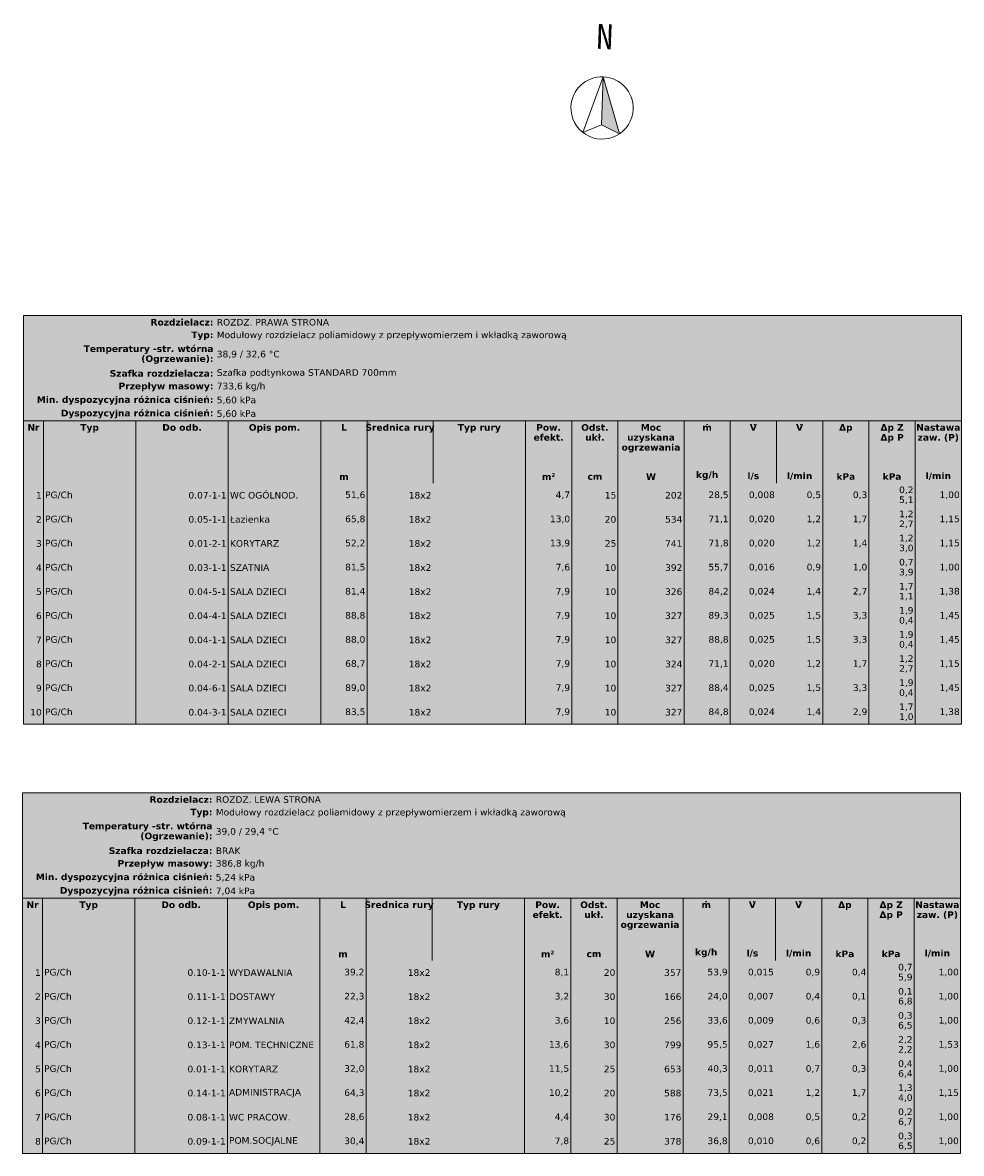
# Model space of a CAD drawing. Header units: millimetres. Extents: x -17122 to 7392, y -6480 to -3200.
# Tile 51 of 70: x -656 to 908, y -5269 to -3385. Entities that reach past the tile are written whole.
import ezdxf
from ezdxf.enums import TextEntityAlignment as Align

# ---------------------------------------------------------------- set-up
doc = ezdxf.new("R2010")
doc.units = ezdxf.units.MM
doc.linetypes.add('Wipeout_Contour', pattern=[1000, 0, -1000])
for name, color, linetype, lineweight, true_color in [('Default', 7, 'Continuous', 15, 0x000000), ('IS_b717ccf2-f286-464b-8c1c-720d6d4c2098_0', 7, 'Continuous', 9, 0x000000), ('IS_Tabelka rozdzielacza', 7, 'Continuous', 15, 0x000000)]:
    doc.layers.add(name, color=color, linetype=linetype, lineweight=lineweight, true_color=true_color)
doc.layers.add('Nowe_320-W Umeblowanie', color=7, linetype='Continuous')
doc.layers.add('Nowe_320-W Umeblowanie_Nr_pióra__1', color=7, linetype='Continuous', lineweight=13)
doc.styles.add('GENERATED_STYLE_1', font='MS Gothic.ttf')
doc.styles.add('Verdana_____', font='verdana.ttf')
doc.styles.add('Verdana_B___', font='verdanab.ttf')

# ---------------------------------------------------------------- blocks, each defined once
blk = doc.blocks.new('Symbol północy 21')
at = {"layer": 'Nowe_320-W Umeblowanie', "linetype": 'Continuous', "lineweight": 0, "true_color": 0x000000}
blk.add_hatch(color=18, dxfattribs=at).paths.add_polyline_path([(0, 0.5), (0, -0.27), (0.294, -0.405)])
at = {"layer": 'Nowe_320-W Umeblowanie_Nr_pióra__1', "color": 7, "linetype": 'Continuous', "lineweight": 13}
for p, q in [((0, 0.5), (0, -0.27)), ((0.294, -0.405), (0, 0.5)), ((0, -0.27), (0.294, -0.405))]:
    blk.add_line(p, q, dxfattribs=at)
for start, end in [(0, 180), (180, 0)]:
    blk.add_arc((0, 0), 0.5, start, end, dxfattribs=at)
at = {"layer": 'Nowe_320-W Umeblowanie_Nr_pióra__1', "color": 7, "lineweight": 13, "style": 'GENERATED_STYLE_1'}
blk.add_attdef('txt', text='', height=0.4, dxfattribs=at).set_placement((0, 0.828), align=Align.BOTTOM_CENTER)
at = {"color": 254, "linetype": 'Wipeout_Contour', "lineweight": 0, "ltscale": 2.239185}
blk.add_wipeout([(0, 0.5), (0, -0.27), (-0.294, -0.405)], dxfattribs=at).dxf.layer = 'Nowe_320-W Umeblowanie'
at = {"layer": 'Nowe_320-W Umeblowanie_Nr_pióra__1', "color": 7, "linetype": 'Continuous', "lineweight": 13}
for p, q in [((-0.294, -0.405), (0, 0.5)), ((0, 0.5), (0, -0.27)), ((0, -0.27), (-0.294, -0.405))]:
    blk.add_line(p, q, dxfattribs=at)
blk = doc.blocks.new('PÓŁNOC')
at = {"layer": 'Nowe_320-W Umeblowanie', "color": 7, "linetype": 'Continuous', "lineweight": 13}
blk.add_blockref('Symbol północy 21', (12.022, 13.325), dxfattribs=at).add_auto_attribs({'txt': 'N'})
blk = doc.blocks.new('b717ccf2-f286-464b-8c1c-720d6d4c2098')
at = {"layer": 'IS_b717ccf2-f286-464b-8c1c-720d6d4c2098_0', "lineweight": 0, "xscale": 103.6800000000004, "yscale": 103.6800000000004, "zscale": 103.6800000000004, "rotation": 357.772928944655}
blk.add_blockref('PÓŁNOC', (399.6, -524.2), dxfattribs=at)
blk = doc.blocks.new('TableOnDrawing91f66f90-fdd1-47a2-860a-f5458daffc08')
at = {"layer": 'IS_Tabelka rozdzielacza', "lineweight": 50, "true_color": 0xd8d8d8, "transparency": 33554687, "extrusion": (0, 0, -1)}
for points in [[(14.2, 6.19), (-14.2, 6.19), (-14.2, 3), (14.2, 3)], [(14.2, 3), (13.6, 3), (13.6, 1.91), (14.2, 1.91)], [(13.6, 3), (10.8, 3), (10.8, 1.91), (13.6, 1.91)], [(10.8, 3), (8, 3), (8, 1.91), (10.8, 1.91)], [(8, 3), (5.2, 3), (5.2, 1.91), (8, 1.91)], [(5.2, 3), (3.8, 3), (3.8, 1.91), (5.2, 1.91)], [(3.8, 3), (1.8, 3), (1.8, 1.91), (3.8, 1.91)], [(1.8, 3), (-1, 3), (-1, 1.91), (1.8, 1.91)], [(-1, 3), (-2.4, 3), (-2.4, 1.91), (-1, 1.91)], [(-2.4, 3), (-3.8, 3), (-3.8, 1.91), (-2.4, 1.91)], [(-3.8, 3), (-5.8, 3), (-5.8, 1.91), (-3.8, 1.91)], [(-5.8, 3), (-7.2, 3), (-7.2, 1.91), (-5.8, 1.91)], [(-7.2, 3), (-8.6, 3), (-8.6, 1.91), (-7.2, 1.91)], [(-8.6, 3), (-10, 3), (-10, 1.91), (-8.6, 1.91)], [(-10, 3), (-11.4, 3), (-11.4, 1.91), (-10, 1.91)], [(-11.4, 3), (-12.8, 3), (-12.8, 1.91), (-11.4, 1.91)], [(-12.8, 3), (-14.2, 3), (-14.2, 1.91), (-12.8, 1.91)], [(14.2, 1.91), (13.6, 1.91), (13.6, 1.11), (14.2, 1.11)], [(13.6, 1.91), (10.8, 1.91), (10.8, 1.11), (13.6, 1.11)], [(10.8, 1.91), (8, 1.91), (8, 1.11), (10.8, 1.11)], [(8, 1.91), (5.2, 1.91), (5.2, 1.11), (8, 1.11)], [(5.2, 1.91), (3.8, 1.91), (3.8, 1.11), (5.2, 1.11)], [(3.8, 1.91), (1.8, 1.91), (1.8, 1.11), (3.8, 1.11)], [(1.8, 1.91), (-1, 1.91), (-1, 1.11), (1.8, 1.11)], [(-1, 1.91), (-2.4, 1.91), (-2.4, 1.11), (-1, 1.11)], [(-2.4, 1.91), (-3.8, 1.91), (-3.8, 1.11), (-2.4, 1.11)], [(-3.8, 1.91), (-5.8, 1.91), (-5.8, 1.11), (-3.8, 1.11)], [(-5.8, 1.91), (-7.2, 1.91), (-7.2, 1.11), (-5.8, 1.11)], [(-7.2, 1.91), (-8.6, 1.91), (-8.6, 1.11), (-7.2, 1.11)], [(-8.6, 1.91), (-10, 1.91), (-10, 1.11), (-8.6, 1.11)], [(-10, 1.91), (-11.4, 1.91), (-11.4, 1.11), (-10, 1.11)], [(-11.4, 1.91), (-12.8, 1.91), (-12.8, 1.11), (-11.4, 1.11)], [(-12.8, 1.91), (-14.2, 1.91), (-14.2, 1.11), (-12.8, 1.11)]]:
    blk.add_hatch(color=254, dxfattribs=at).paths.add_polyline_path(points)
at = {"layer": 'IS_Tabelka rozdzielacza', "lineweight": 50, "true_color": 0xf2f2f2, "transparency": 33554687, "extrusion": (0, 0, -1)}
for points in [[(14.2, 1.11), (-14.2, 1.11), (-14.2, 0.38), (14.2, 0.38)], [(14.2, -0.35), (-14.2, -0.35), (-14.2, -1.08), (14.2, -1.08)], [(14.2, -1.81), (-14.2, -1.81), (-14.2, -2.54), (14.2, -2.54)], [(14.2, -3.27), (-14.2, -3.27), (-14.2, -4), (14.2, -4)], [(14.2, -4.73), (-14.2, -4.73), (-14.2, -5.46), (14.2, -5.46)]]:
    blk.add_hatch(color=7, dxfattribs=at).paths.add_polyline_path(points)
at = {"layer": 'IS_Tabelka rozdzielacza', "lineweight": 50, "transparency": 33554687, "extrusion": (0, 0, -1)}
for points in [[(14.2, 0.38), (-14.2, 0.38), (-14.2, -0.35), (14.2, -0.35)], [(14.2, -1.08), (-14.2, -1.08), (-14.2, -1.81), (14.2, -1.81)], [(14.2, -2.54), (-14.2, -2.54), (-14.2, -3.27), (14.2, -3.27)], [(14.2, -4), (-14.2, -4), (-14.2, -4.73), (14.2, -4.73)], [(14.2, -5.46), (-14.2, -5.46), (-14.2, -6.19), (14.2, -6.19)]]:
    blk.add_hatch(color=255, dxfattribs=at).paths.add_polyline_path(points)
at = {"layer": 'IS_Tabelka rozdzielacza', "color": 18, "linetype": 'Continuous', "lineweight": 20, "true_color": 0x000000, "transparency": 33554687}
for points in [[(-14.2, 6.19, 0), (14.2, 6.19, 0)], [(-14.2, 6.19, 0), (-14.2, -6.19, 0)], [(14.2, 6.19, 0), (14.2, -6.19, 0)], [(-14.2, -6.19, 0), (14.2, -6.19, 0)]]:
    blk.add_polyline3d(points, dxfattribs=at)
at = {"layer": 'IS_Tabelka rozdzielacza', "color": 255, "linetype": 'Continuous', "lineweight": 20, "transparency": 33554687}
for points in [[(-14.2, 3, 0), (14.2, 3, 0)], [(-14.2, 3, 0), (-14.2, -6.19, 0)], [(-13.6, 3, 0), (-13.6, -6.19, 0)], [(-13.6, 3, 0), (-13.6, -6.19, 0)], [(-10.8, 3, 0), (-10.8, -6.19, 0)], [(-10.8, 3, 0), (-10.8, -6.19, 0)], [(-8, 3, 0), (-8, -6.19, 0)], [(-8, 3, 0), (-8, -6.19, 0)], [(-5.2, 3, 0), (-5.2, -6.19, 0)], [(-5.2, 3, 0), (-5.2, -6.19, 0)], [(-3.8, 3, 0), (-3.8, -6.19, 0)], [(-3.8, 3, 0), (-3.8, 1.11, 0)], [(-1.8, 3, 0), (-1.8, 1.11, 0)], [(-1.8, 3, 0), (-1.8, 1.11, 0)], [(1, 3, 0), (1, 1.11, 0)], [(1, 3, 0), (1, -6.19, 0)], [(2.4, 3, 0), (2.4, -6.19, 0)], [(2.4, 3, 0), (2.4, -6.19, 0)], [(3.8, 3, 0), (3.8, -6.19, 0)], [(3.8, 3, 0), (3.8, -6.19, 0)], [(5.8, 3, 0), (5.8, -6.19, 0)], [(5.8, 3, 0), (5.8, -6.19, 0)], [(7.2, 3, 0), (7.2, -6.19, 0)], [(7.2, 3, 0), (7.2, 1.11, 0)], [(8.6, 3, 0), (8.6, 1.11, 0)], [(8.6, 3, 0), (8.6, 1.11, 0)], [(10, 3, 0), (10, -6.19, 0)], [(10, 3, 0), (10, 1.11, 0)], [(11.4, 3, 0), (11.4, -6.19, 0)], [(11.4, 3, 0), (11.4, -6.19, 0)], [(12.8, 3, 0), (12.8, -6.19, 0)], [(12.8, 3, 0), (12.8, 1.11, 0)], [(14.2, 3, 0), (14.2, 1.11, 0)]]:
    blk.add_polyline3d(points, dxfattribs=at)
at = {"layer": 'IS_Tabelka rozdzielacza', "color": 251, "true_color": 0x595959, "transparency": 33554687, "char_height": 0.2, "line_spacing_factor": 0.9}
for s, insert, width, attachment_point, style in [('Rozdzielacz:', (-8.45, 5.985), 5.8, 6, 'Verdana_B___'), ('ROZDZ. PRAWA STRONA', (-8.35, 5.985), 19.4, 4, 'Verdana_____'), ('Typ:', (-8.45, 5.575), 5.8, 6, 'Verdana_B___'), ('Modułowy rozdzielacz poliamidowy z przepływomierzem i wkładką zaworową', (-8.35, 5.575), 19.4, 4, 'Verdana_____'), ('Temperatury -str. wtórna (Ogrzewanie):', (-8.45, 5.005), 5.8, 6, 'Verdana_B___'), ('38,9 / 32,6 °C', (-8.35, 5.005), 2.11, 4, 'Verdana_____'), ('Szafka rozdzielacza:', (-8.45, 4.435), 5.8, 6, 'Verdana_B___'), ('Szafka podtynkowa STANDARD 700mm', (-8.35, 4.435), 19.4, 4, 'Verdana_____'), ('Przepływ masowy:', (-8.45, 4.025), 5.8, 6, 'Verdana_B___'), ('733,6 kg/h', (-8.35, 4.025), 1.64, 4, 'Verdana_____'), ('Min. dyspozycyjna różnica ciśnień:', (-8.45, 3.615), 5.8, 6, 'Verdana_B___'), ('5,60 kPa', (-8.35, 3.615), 1.33, 4, 'Verdana_____'), ('Dyspozycyjna różnica ciśnień:', (-8.45, 3.205), 5.8, 6, 'Verdana_B___'), ('5,60 kPa', (-8.35, 3.205), 1.33, 4, 'Verdana_____')]:
    blk.add_mtext(s, dxfattribs=dict(at, insert=insert, width=width, attachment_point=attachment_point, style=style))
at = {"layer": 'IS_Tabelka rozdzielacza', "color": 18, "true_color": 0x000000, "transparency": 33554687, "char_height": 0.2, "line_spacing_factor": 0.9}
for s, insert, width, attachment_point, style in [('Nr', (-13.9, 2.9), 0.6, 2, 'Verdana_B___'), ('Typ', (-12.2, 2.9), 2.8, 2, 'Verdana_B___'), ('Do odb.', (-9.4, 2.9), 2.8, 2, 'Verdana_B___'), ('Opis pom.', (-6.6, 2.9), 2.8, 2, 'Verdana_B___'), ('L', (-4.5, 2.9), 1.4, 2, 'Verdana_B___'), ('Średnica rury', (-2.8, 2.9), 2, 2, 'Verdana_B___'), ('Typ rury', (-0.4, 2.9), 2.8, 2, 'Verdana_B___'), ('Pow. efekt.', (1.7, 2.9), 1.4, 2, 'Verdana_B___'), ('Odst. ukł.', (3.1, 2.9), 1.4, 2, 'Verdana_B___'), ('Moc uzyskana ogrzewania', (4.8, 2.9), 2, 2, 'Verdana_B___'), ('ṁ', (6.5, 2.9), 1.4, 2, 'Verdana_B___'), ('V̇', (7.9, 2.9), 1.4, 2, 'Verdana_B___'), ('V̇', (9.3, 2.9), 1.4, 2, 'Verdana_B___'), ('Δp', (10.7, 2.9), 1.4, 2, 'Verdana_B___'), ('Δp Z\\PΔp P', (12.1, 2.9), 1.4, 2, 'Verdana_B___'), ('Nastawa zaw. (P)', (13.5, 2.9), 1.4, 2, 'Verdana_B___'), ('m', (-4.5, 1.21), 1.4, 8, 'Verdana_B___'), ('m²', (1.7, 1.21), 1.4, 8, 'Verdana_B___'), ('cm', (3.1, 1.21), 1.4, 8, 'Verdana_B___'), ('W', (4.8, 1.21), 2, 8, 'Verdana_B___'), ('kg/h', (6.5, 1.21), 1.4, 8, 'Verdana_B___'), ('l/s', (7.9, 1.21), 1.4, 8, 'Verdana_B___'), ('l/min', (9.3, 1.21), 1.4, 8, 'Verdana_B___'), ('kPa', (10.7, 1.21), 1.4, 8, 'Verdana_B___'), ('kPa', (12.1, 1.21), 1.4, 8, 'Verdana_B___'), ('l/min', (13.5, 1.21), 1.4, 8, 'Verdana_B___'), ('1', (-13.65, 0.745), 0.6, 6, 'Verdana_____'), ('PG/Ch', (-13.55, 0.745), 2.8, 4, 'Verdana_____'), ('0.07-1-1', (-8.05, 0.745), 2.8, 6, 'Verdana_____'), ('WC OGÓLNOD.', (-7.95, 0.745), 2.8, 4, 'Verdana_____'), ('51,6', (-3.85, 0.745), 1.4, 6, 'Verdana_____'), ('18x2', (-1.85, 0.745), 2, 6, 'Verdana_____'), ('4,7', (2.35, 0.745), 1.4, 6, 'Verdana_____'), ('15', (3.75, 0.745), 1.4, 6, 'Verdana_____'), ('202', (5.75, 0.745), 2, 6, 'Verdana_____'), ('28,5', (7.15, 0.745), 1.4, 6, 'Verdana_____'), ('0,008', (8.55, 0.745), 1.4, 6, 'Verdana_____'), ('0,5', (9.95, 0.745), 1.4, 6, 'Verdana_____'), ('0,3', (11.35, 0.745), 1.4, 6, 'Verdana_____'), ('0,2\\P5,1', (12.75, 0.745), 1.4, 6, 'Verdana_____'), ('1,00', (14.15, 0.745), 1.4, 6, 'Verdana_____'), ('2', (-13.65, 0.015), 0.6, 6, 'Verdana_____'), ('PG/Ch', (-13.55, 0.015), 2.8, 4, 'Verdana_____'), ('0.05-1-1', (-8.05, 0.015), 2.8, 6, 'Verdana_____'), ('Łazienka', (-7.95, 0.015), 2.8, 4, 'Verdana_____'), ('65,8', (-3.85, 0.015), 1.4, 6, 'Verdana_____'), ('18x2', (-1.85, 0.015), 2, 6, 'Verdana_____'), ('13,0', (2.35, 0.015), 1.4, 6, 'Verdana_____'), ('20', (3.75, 0.015), 1.4, 6, 'Verdana_____'), ('534', (5.75, 0.015), 2, 6, 'Verdana_____'), ('71,1', (7.15, 0.015), 1.4, 6, 'Verdana_____'), ('0,020', (8.55, 0.015), 1.4, 6, 'Verdana_____'), ('1,2', (9.95, 0.015), 1.4, 6, 'Verdana_____'), ('1,7', (11.35, 0.015), 1.4, 6, 'Verdana_____'), ('1,2\\P2,7', (12.75, 0.015), 1.4, 6, 'Verdana_____'), ('1,15', (14.15, 0.015), 1.4, 6, 'Verdana_____'), ('3', (-13.65, -0.715), 0.6, 6, 'Verdana_____'), ('PG/Ch', (-13.55, -0.715), 2.8, 4, 'Verdana_____'), ('0.01-2-1', (-8.05, -0.715), 2.8, 6, 'Verdana_____'), ('KORYTARZ', (-7.95, -0.715), 2.8, 4, 'Verdana_____'), ('52,2', (-3.85, -0.715), 1.4, 6, 'Verdana_____'), ('18x2', (-1.85, -0.715), 2, 6, 'Verdana_____'), ('13,9', (2.35, -0.715), 1.4, 6, 'Verdana_____'), ('25', (3.75, -0.715), 1.4, 6, 'Verdana_____'), ('741', (5.75, -0.715), 2, 6, 'Verdana_____'), ('71,8', (7.15, -0.715), 1.4, 6, 'Verdana_____'), ('0,020', (8.55, -0.715), 1.4, 6, 'Verdana_____'), ('1,2', (9.95, -0.715), 1.4, 6, 'Verdana_____'), ('1,4', (11.35, -0.715), 1.4, 6, 'Verdana_____'), ('1,2\\P3,0', (12.75, -0.715), 1.4, 6, 'Verdana_____'), ('1,15', (14.15, -0.715), 1.4, 6, 'Verdana_____'), ('4', (-13.65, -1.445), 0.6, 6, 'Verdana_____'), ('PG/Ch', (-13.55, -1.445), 2.8, 4, 'Verdana_____'), ('0.03-1-1', (-8.05, -1.445), 2.8, 6, 'Verdana_____'), ('SZATNIA', (-7.95, -1.445), 2.8, 4, 'Verdana_____'), ('81,5', (-3.85, -1.445), 1.4, 6, 'Verdana_____'), ('18x2', (-1.85, -1.445), 2, 6, 'Verdana_____'), ('7,6', (2.35, -1.445), 1.4, 6, 'Verdana_____'), ('10', (3.75, -1.445), 1.4, 6, 'Verdana_____'), ('392', (5.75, -1.445), 2, 6, 'Verdana_____'), ('55,7', (7.15, -1.445), 1.4, 6, 'Verdana_____'), ('0,016', (8.55, -1.445), 1.4, 6, 'Verdana_____'), ('0,9', (9.95, -1.445), 1.4, 6, 'Verdana_____'), ('1,0', (11.35, -1.445), 1.4, 6, 'Verdana_____'), ('0,7\\P3,9', (12.75, -1.445), 1.4, 6, 'Verdana_____'), ('1,00', (14.15, -1.445), 1.4, 6, 'Verdana_____'), ('5', (-13.65, -2.175), 0.6, 6, 'Verdana_____'), ('PG/Ch', (-13.55, -2.175), 2.8, 4, 'Verdana_____'), ('0.04-5-1', (-8.05, -2.175), 2.8, 6, 'Verdana_____'), ('SALA DZIECI', (-7.95, -2.175), 2.8, 4, 'Verdana_____'), ('81,4', (-3.85, -2.175), 1.4, 6, 'Verdana_____'), ('18x2', (-1.85, -2.175), 2, 6, 'Verdana_____'), ('7,9', (2.35, -2.175), 1.4, 6, 'Verdana_____'), ('10', (3.75, -2.175), 1.4, 6, 'Verdana_____'), ('326', (5.75, -2.175), 2, 6, 'Verdana_____'), ('84,2', (7.15, -2.175), 1.4, 6, 'Verdana_____'), ('0,024', (8.55, -2.175), 1.4, 6, 'Verdana_____'), ('1,4', (9.95, -2.175), 1.4, 6, 'Verdana_____'), ('2,7', (11.35, -2.175), 1.4, 6, 'Verdana_____'), ('1,7\\P1,1', (12.75, -2.175), 1.4, 6, 'Verdana_____'), ('1,38', (14.15, -2.175), 1.4, 6, 'Verdana_____'), ('1,9\\P0,4', (12.75, -2.905), 1.4, 6, 'Verdana_____'), ('6', (-13.65, -2.905), 0.6, 6, 'Verdana_____'), ('PG/Ch', (-13.55, -2.905), 2.8, 4, 'Verdana_____'), ('0.04-4-1', (-8.05, -2.905), 2.8, 6, 'Verdana_____'), ('SALA DZIECI', (-7.95, -2.905), 2.8, 4, 'Verdana_____'), ('88,8', (-3.85, -2.905), 1.4, 6, 'Verdana_____'), ('18x2', (-1.85, -2.905), 2, 6, 'Verdana_____'), ('7,9', (2.35, -2.905), 1.4, 6, 'Verdana_____'), ('10', (3.75, -2.905), 1.4, 6, 'Verdana_____'), ('327', (5.75, -2.905), 2, 6, 'Verdana_____'), ('89,3', (7.15, -2.905), 1.4, 6, 'Verdana_____'), ('0,025', (8.55, -2.905), 1.4, 6, 'Verdana_____'), ('1,5', (9.95, -2.905), 1.4, 6, 'Verdana_____'), ('3,3', (11.35, -2.905), 1.4, 6, 'Verdana_____'), ('1,45', (14.15, -2.905), 1.4, 6, 'Verdana_____'), ('1,9\\P0,4', (12.75, -3.635), 1.4, 6, 'Verdana_____'), ('7', (-13.65, -3.635), 0.6, 6, 'Verdana_____'), ('PG/Ch', (-13.55, -3.635), 2.8, 4, 'Verdana_____'), ('0.04-1-1', (-8.05, -3.635), 2.8, 6, 'Verdana_____'), ('SALA DZIECI', (-7.95, -3.635), 2.8, 4, 'Verdana_____'), ('88,0', (-3.85, -3.635), 1.4, 6, 'Verdana_____'), ('18x2', (-1.85, -3.635), 2, 6, 'Verdana_____'), ('7,9', (2.35, -3.635), 1.4, 6, 'Verdana_____'), ('10', (3.75, -3.635), 1.4, 6, 'Verdana_____'), ('327', (5.75, -3.635), 2, 6, 'Verdana_____'), ('88,8', (7.15, -3.635), 1.4, 6, 'Verdana_____'), ('0,025', (8.55, -3.635), 1.4, 6, 'Verdana_____'), ('1,5', (9.95, -3.635), 1.4, 6, 'Verdana_____'), ('3,3', (11.35, -3.635), 1.4, 6, 'Verdana_____'), ('1,45', (14.15, -3.635), 1.4, 6, 'Verdana_____'), ('1,2\\P2,7', (12.75, -4.365), 1.4, 6, 'Verdana_____'), ('8', (-13.65, -4.365), 0.6, 6, 'Verdana_____'), ('PG/Ch', (-13.55, -4.365), 2.8, 4, 'Verdana_____'), ('0.04-2-1', (-8.05, -4.365), 2.8, 6, 'Verdana_____'), ('SALA DZIECI', (-7.95, -4.365), 2.8, 4, 'Verdana_____'), ('68,7', (-3.85, -4.365), 1.4, 6, 'Verdana_____'), ('18x2', (-1.85, -4.365), 2, 6, 'Verdana_____'), ('7,9', (2.35, -4.365), 1.4, 6, 'Verdana_____'), ('10', (3.75, -4.365), 1.4, 6, 'Verdana_____'), ('324', (5.75, -4.365), 2, 6, 'Verdana_____'), ('71,1', (7.15, -4.365), 1.4, 6, 'Verdana_____'), ('0,020', (8.55, -4.365), 1.4, 6, 'Verdana_____'), ('1,2', (9.95, -4.365), 1.4, 6, 'Verdana_____'), ('1,7', (11.35, -4.365), 1.4, 6, 'Verdana_____'), ('1,15', (14.15, -4.365), 1.4, 6, 'Verdana_____'), ('9', (-13.65, -5.095), 0.6, 6, 'Verdana_____'), ('PG/Ch', (-13.55, -5.095), 2.8, 4, 'Verdana_____'), ('0.04-6-1', (-8.05, -5.095), 2.8, 6, 'Verdana_____'), ('SALA DZIECI', (-7.95, -5.095), 2.8, 4, 'Verdana_____'), ('89,0', (-3.85, -5.095), 1.4, 6, 'Verdana_____'), ('18x2', (-1.85, -5.095), 2, 6, 'Verdana_____'), ('7,9', (2.35, -5.095), 1.4, 6, 'Verdana_____'), ('10', (3.75, -5.095), 1.4, 6, 'Verdana_____'), ('327', (5.75, -5.095), 2, 6, 'Verdana_____'), ('88,4', (7.15, -5.095), 1.4, 6, 'Verdana_____'), ('0,025', (8.55, -5.095), 1.4, 6, 'Verdana_____'), ('1,5', (9.95, -5.095), 1.4, 6, 'Verdana_____'), ('3,3', (11.35, -5.095), 1.4, 6, 'Verdana_____'), ('1,9\\P0,4', (12.75, -5.095), 1.4, 6, 'Verdana_____'), ('1,45', (14.15, -5.095), 1.4, 6, 'Verdana_____'), ('10', (-13.65, -5.825), 0.6, 6, 'Verdana_____'), ('PG/Ch', (-13.55, -5.825), 2.8, 4, 'Verdana_____'), ('0.04-3-1', (-8.05, -5.825), 2.8, 6, 'Verdana_____'), ('SALA DZIECI', (-7.95, -5.825), 2.8, 4, 'Verdana_____'), ('83,5', (-3.85, -5.825), 1.4, 6, 'Verdana_____'), ('18x2', (-1.85, -5.825), 2, 6, 'Verdana_____'), ('7,9', (2.35, -5.825), 1.4, 6, 'Verdana_____'), ('10', (3.75, -5.825), 1.4, 6, 'Verdana_____'), ('327', (5.75, -5.825), 2, 6, 'Verdana_____'), ('84,8', (7.15, -5.825), 1.4, 6, 'Verdana_____'), ('0,024', (8.55, -5.825), 1.4, 6, 'Verdana_____'), ('1,4', (9.95, -5.825), 1.4, 6, 'Verdana_____'), ('2,9', (11.35, -5.825), 1.4, 6, 'Verdana_____'), ('1,7\\P1,0', (12.75, -5.825), 1.4, 6, 'Verdana_____'), ('1,38', (14.15, -5.825), 1.4, 6, 'Verdana_____')]:
    blk.add_mtext(s, dxfattribs=dict(at, insert=insert, width=width, attachment_point=attachment_point, style=style))
blk = doc.blocks.new('TableOnDrawing2b24290a-4629-4621-9586-7bc3cf1956a1')
at = {"layer": 'IS_Tabelka rozdzielacza', "lineweight": 50, "true_color": 0xd8d8d8, "transparency": 33554687, "extrusion": (0, 0, -1)}
for points in [[(14.2, 5.46), (-14.2, 5.46), (-14.2, 2.27), (14.2, 2.27)], [(14.2, 2.27), (13.6, 2.27), (13.6, 1.18), (14.2, 1.18)], [(13.6, 2.27), (10.8, 2.27), (10.8, 1.18), (13.6, 1.18)], [(10.8, 2.27), (8, 2.27), (8, 1.18), (10.8, 1.18)], [(8, 2.27), (5.2, 2.27), (5.2, 1.18), (8, 1.18)], [(5.2, 2.27), (3.8, 2.27), (3.8, 1.18), (5.2, 1.18)], [(3.8, 2.27), (1.8, 2.27), (1.8, 1.18), (3.8, 1.18)], [(1.8, 2.27), (-1, 2.27), (-1, 1.18), (1.8, 1.18)], [(-1, 2.27), (-2.4, 2.27), (-2.4, 1.18), (-1, 1.18)], [(-2.4, 2.27), (-3.8, 2.27), (-3.8, 1.18), (-2.4, 1.18)], [(-3.8, 2.27), (-5.8, 2.27), (-5.8, 1.18), (-3.8, 1.18)], [(-5.8, 2.27), (-7.2, 2.27), (-7.2, 1.18), (-5.8, 1.18)], [(-7.2, 2.27), (-8.6, 2.27), (-8.6, 1.18), (-7.2, 1.18)], [(-8.6, 2.27), (-10, 2.27), (-10, 1.18), (-8.6, 1.18)], [(-10, 2.27), (-11.4, 2.27), (-11.4, 1.18), (-10, 1.18)], [(-11.4, 2.27), (-12.8, 2.27), (-12.8, 1.18), (-11.4, 1.18)], [(-12.8, 2.27), (-14.2, 2.27), (-14.2, 1.18), (-12.8, 1.18)], [(14.2, 1.18), (13.6, 1.18), (13.6, 0.38), (14.2, 0.38)], [(13.6, 1.18), (10.8, 1.18), (10.8, 0.38), (13.6, 0.38)], [(10.8, 1.18), (8, 1.18), (8, 0.38), (10.8, 0.38)], [(8, 1.18), (5.2, 1.18), (5.2, 0.38), (8, 0.38)], [(5.2, 1.18), (3.8, 1.18), (3.8, 0.38), (5.2, 0.38)], [(3.8, 1.18), (1.8, 1.18), (1.8, 0.38), (3.8, 0.38)], [(1.8, 1.18), (-1, 1.18), (-1, 0.38), (1.8, 0.38)], [(-1, 1.18), (-2.4, 1.18), (-2.4, 0.38), (-1, 0.38)], [(-2.4, 1.18), (-3.8, 1.18), (-3.8, 0.38), (-2.4, 0.38)], [(-3.8, 1.18), (-5.8, 1.18), (-5.8, 0.38), (-3.8, 0.38)], [(-5.8, 1.18), (-7.2, 1.18), (-7.2, 0.38), (-5.8, 0.38)], [(-7.2, 1.18), (-8.6, 1.18), (-8.6, 0.38), (-7.2, 0.38)], [(-8.6, 1.18), (-10, 1.18), (-10, 0.38), (-8.6, 0.38)], [(-10, 1.18), (-11.4, 1.18), (-11.4, 0.38), (-10, 0.38)], [(-11.4, 1.18), (-12.8, 1.18), (-12.8, 0.38), (-11.4, 0.38)], [(-12.8, 1.18), (-14.2, 1.18), (-14.2, 0.38), (-12.8, 0.38)]]:
    blk.add_hatch(color=254, dxfattribs=at).paths.add_polyline_path(points)
at = {"layer": 'IS_Tabelka rozdzielacza', "lineweight": 50, "true_color": 0xf2f2f2, "transparency": 33554687, "extrusion": (0, 0, -1)}
for points in [[(14.2, 0.38), (-14.2, 0.38), (-14.2, -0.35), (14.2, -0.35)], [(14.2, -1.08), (-14.2, -1.08), (-14.2, -1.81), (14.2, -1.81)], [(14.2, -2.54), (-14.2, -2.54), (-14.2, -3.27), (14.2, -3.27)], [(14.2, -4), (-14.2, -4), (-14.2, -4.73), (14.2, -4.73)]]:
    blk.add_hatch(color=7, dxfattribs=at).paths.add_polyline_path(points)
at = {"layer": 'IS_Tabelka rozdzielacza', "lineweight": 50, "transparency": 33554687, "extrusion": (0, 0, -1)}
for points in [[(14.2, -0.35), (-14.2, -0.35), (-14.2, -1.08), (14.2, -1.08)], [(14.2, -1.81), (-14.2, -1.81), (-14.2, -2.54), (14.2, -2.54)], [(14.2, -3.27), (-14.2, -3.27), (-14.2, -4), (14.2, -4)], [(14.2, -4.73), (-14.2, -4.73), (-14.2, -5.46), (14.2, -5.46)]]:
    blk.add_hatch(color=255, dxfattribs=at).paths.add_polyline_path(points)
at = {"layer": 'IS_Tabelka rozdzielacza', "color": 18, "linetype": 'Continuous', "lineweight": 20, "true_color": 0x000000, "transparency": 33554687}
for points in [[(-14.2, 5.46, 0), (14.2, 5.46, 0)], [(-14.2, 5.46, 0), (-14.2, -5.46, 0)], [(14.2, 5.46, 0), (14.2, -5.46, 0)], [(-14.2, -5.46, 0), (14.2, -5.46, 0)]]:
    blk.add_polyline3d(points, dxfattribs=at)
at = {"layer": 'IS_Tabelka rozdzielacza', "color": 255, "linetype": 'Continuous', "lineweight": 20, "transparency": 33554687}
for points in [[(-14.2, 2.27, 0), (14.2, 2.27, 0)], [(-14.2, 2.27, 0), (-14.2, -5.46, 0)], [(-13.6, 2.27, 0), (-13.6, -5.46, 0)], [(-13.6, 2.27, 0), (-13.6, -5.46, 0)], [(-10.8, 2.27, 0), (-10.8, -5.46, 0)], [(-10.8, 2.27, 0), (-10.8, -5.46, 0)], [(-8, 2.27, 0), (-8, -5.46, 0)], [(-8, 2.27, 0), (-8, -5.46, 0)], [(-5.2, 2.27, 0), (-5.2, -5.46, 0)], [(-5.2, 2.27, 0), (-5.2, -5.46, 0)], [(-3.8, 2.27, 0), (-3.8, 0.38, 0)], [(-3.8, 2.27, 0), (-3.8, -5.46, 0)], [(-1.8, 2.27, 0), (-1.8, 0.38, 0)], [(-1.8, 2.27, 0), (-1.8, 0.38, 0)], [(1, 2.27, 0), (1, -5.46, 0)], [(1, 2.27, 0), (1, 0.38, 0)], [(2.4, 2.27, 0), (2.4, -5.46, 0)], [(2.4, 2.27, 0), (2.4, -5.46, 0)], [(3.8, 2.27, 0), (3.8, -5.46, 0)], [(3.8, 2.27, 0), (3.8, -5.46, 0)], [(5.8, 2.27, 0), (5.8, -5.46, 0)], [(5.8, 2.27, 0), (5.8, -5.46, 0)], [(7.2, 2.27, 0), (7.2, -5.46, 0)], [(7.2, 2.27, 0), (7.2, 0.38, 0)], [(8.6, 2.27, 0), (8.6, 0.38, 0)], [(8.6, 2.27, 0), (8.6, 0.38, 0)], [(10, 2.27, 0), (10, 0.38, 0)], [(10, 2.27, 0), (10, -5.46, 0)], [(11.4, 2.27, 0), (11.4, -5.46, 0)], [(11.4, 2.27, 0), (11.4, -5.46, 0)], [(12.8, 2.27, 0), (12.8, -5.46, 0)], [(12.8, 2.27, 0), (12.8, 0.38, 0)], [(14.2, 2.27, 0), (14.2, 0.38, 0)]]:
    blk.add_polyline3d(points, dxfattribs=at)
at = {"layer": 'IS_Tabelka rozdzielacza', "color": 251, "true_color": 0x595959, "transparency": 33554687, "char_height": 0.2, "line_spacing_factor": 0.9}
for s, insert, width, attachment_point, style in [('Rozdzielacz:', (-8.45, 5.255), 5.8, 6, 'Verdana_B___'), ('ROZDZ. LEWA STRONA', (-8.35, 5.255), 19.4, 4, 'Verdana_____'), ('Typ:', (-8.45, 4.845), 5.8, 6, 'Verdana_B___'), ('Modułowy rozdzielacz poliamidowy z przepływomierzem i wkładką zaworową', (-8.35, 4.845), 19.4, 4, 'Verdana_____'), ('Temperatury -str. wtórna (Ogrzewanie):', (-8.45, 4.275), 5.8, 6, 'Verdana_B___'), ('39,0 / 29,4 °C', (-8.35, 4.275), 2.11, 4, 'Verdana_____'), ('Szafka rozdzielacza:', (-8.45, 3.705), 5.8, 6, 'Verdana_B___'), ('BRAK', (-8.35, 3.705), 19.4, 4, 'Verdana_____'), ('Przepływ masowy:', (-8.45, 3.295), 5.8, 6, 'Verdana_B___'), ('386,8 kg/h', (-8.35, 3.295), 1.64, 4, 'Verdana_____'), ('Min. dyspozycyjna różnica ciśnień:', (-8.45, 2.885), 5.8, 6, 'Verdana_B___'), ('5,24 kPa', (-8.35, 2.885), 1.33, 4, 'Verdana_____'), ('Dyspozycyjna różnica ciśnień:', (-8.45, 2.475), 5.8, 6, 'Verdana_B___'), ('7,04 kPa', (-8.35, 2.475), 1.33, 4, 'Verdana_____')]:
    blk.add_mtext(s, dxfattribs=dict(at, insert=insert, width=width, attachment_point=attachment_point, style=style))
at = {"layer": 'IS_Tabelka rozdzielacza', "color": 18, "true_color": 0x000000, "transparency": 33554687, "char_height": 0.2, "line_spacing_factor": 0.9}
for s, insert, width, attachment_point, style in [('Nr', (-13.9, 2.17), 0.6, 2, 'Verdana_B___'), ('Typ', (-12.2, 2.17), 2.8, 2, 'Verdana_B___'), ('Do odb.', (-9.4, 2.17), 2.8, 2, 'Verdana_B___'), ('Opis pom.', (-6.6, 2.17), 2.8, 2, 'Verdana_B___'), ('L', (-4.5, 2.17), 1.4, 2, 'Verdana_B___'), ('Średnica rury', (-2.8, 2.17), 2, 2, 'Verdana_B___'), ('Typ rury', (-0.4, 2.17), 2.8, 2, 'Verdana_B___'), ('Pow. efekt.', (1.7, 2.17), 1.4, 2, 'Verdana_B___'), ('Odst. ukł.', (3.1, 2.17), 1.4, 2, 'Verdana_B___'), ('Moc uzyskana ogrzewania', (4.8, 2.17), 2, 2, 'Verdana_B___'), ('ṁ', (6.5, 2.17), 1.4, 2, 'Verdana_B___'), ('V̇', (7.9, 2.17), 1.4, 2, 'Verdana_B___'), ('V̇', (9.3, 2.17), 1.4, 2, 'Verdana_B___'), ('Δp', (10.7, 2.17), 1.4, 2, 'Verdana_B___'), ('Δp Z\\PΔp P', (12.1, 2.17), 1.4, 2, 'Verdana_B___'), ('Nastawa zaw. (P)', (13.5, 2.17), 1.4, 2, 'Verdana_B___'), ('m', (-4.5, 0.48), 1.4, 8, 'Verdana_B___'), ('m²', (1.7, 0.48), 1.4, 8, 'Verdana_B___'), ('cm', (3.1, 0.48), 1.4, 8, 'Verdana_B___'), ('W', (4.8, 0.48), 2, 8, 'Verdana_B___'), ('kg/h', (6.5, 0.48), 1.4, 8, 'Verdana_B___'), ('l/s', (7.9, 0.48), 1.4, 8, 'Verdana_B___'), ('l/min', (9.3, 0.48), 1.4, 8, 'Verdana_B___'), ('kPa', (10.7, 0.48), 1.4, 8, 'Verdana_B___'), ('kPa', (12.1, 0.48), 1.4, 8, 'Verdana_B___'), ('l/min', (13.5, 0.48), 1.4, 8, 'Verdana_B___'), ('1', (-13.65, 0.015), 0.6, 6, 'Verdana_____'), ('PG/Ch', (-13.55, 0.015), 2.8, 4, 'Verdana_____'), ('0.10-1-1', (-8.05, 0.015), 2.8, 6, 'Verdana_____'), ('WYDAWALNIA', (-7.95, 0.015), 2.8, 4, 'Verdana_____'), ('39,2', (-3.85, 0.015), 1.4, 6, 'Verdana_____'), ('18x2', (-1.85, 0.015), 2, 6, 'Verdana_____'), ('8,1', (2.35, 0.015), 1.4, 6, 'Verdana_____'), ('20', (3.75, 0.015), 1.4, 6, 'Verdana_____'), ('357', (5.75, 0.015), 2, 6, 'Verdana_____'), ('53,9', (7.15, 0.015), 1.4, 6, 'Verdana_____'), ('0,015', (8.55, 0.015), 1.4, 6, 'Verdana_____'), ('0,9', (9.95, 0.015), 1.4, 6, 'Verdana_____'), ('0,4', (11.35, 0.015), 1.4, 6, 'Verdana_____'), ('0,7\\P5,9', (12.75, 0.015), 1.4, 6, 'Verdana_____'), ('1,00', (14.15, 0.015), 1.4, 6, 'Verdana_____'), ('2', (-13.65, -0.715), 0.6, 6, 'Verdana_____'), ('PG/Ch', (-13.55, -0.715), 2.8, 4, 'Verdana_____'), ('0.11-1-1', (-8.05, -0.715), 2.8, 6, 'Verdana_____'), ('DOSTAWY', (-7.95, -0.715), 2.8, 4, 'Verdana_____'), ('22,3', (-3.85, -0.715), 1.4, 6, 'Verdana_____'), ('18x2', (-1.85, -0.715), 2, 6, 'Verdana_____'), ('3,2', (2.35, -0.715), 1.4, 6, 'Verdana_____'), ('30', (3.75, -0.715), 1.4, 6, 'Verdana_____'), ('166', (5.75, -0.715), 2, 6, 'Verdana_____'), ('24,0', (7.15, -0.715), 1.4, 6, 'Verdana_____'), ('0,007', (8.55, -0.715), 1.4, 6, 'Verdana_____'), ('0,4', (9.95, -0.715), 1.4, 6, 'Verdana_____'), ('0,1', (11.35, -0.715), 1.4, 6, 'Verdana_____'), ('0,1\\P6,8', (12.75, -0.715), 1.4, 6, 'Verdana_____'), ('1,00', (14.15, -0.715), 1.4, 6, 'Verdana_____'), ('3', (-13.65, -1.445), 0.6, 6, 'Verdana_____'), ('PG/Ch', (-13.55, -1.445), 2.8, 4, 'Verdana_____'), ('0.12-1-1', (-8.05, -1.445), 2.8, 6, 'Verdana_____'), ('ZMYWALNIA', (-7.95, -1.445), 2.8, 4, 'Verdana_____'), ('42,4', (-3.85, -1.445), 1.4, 6, 'Verdana_____'), ('18x2', (-1.85, -1.445), 2, 6, 'Verdana_____'), ('3,6', (2.35, -1.445), 1.4, 6, 'Verdana_____'), ('10', (3.75, -1.445), 1.4, 6, 'Verdana_____'), ('256', (5.75, -1.445), 2, 6, 'Verdana_____'), ('33,6', (7.15, -1.445), 1.4, 6, 'Verdana_____'), ('0,009', (8.55, -1.445), 1.4, 6, 'Verdana_____'), ('0,6', (9.95, -1.445), 1.4, 6, 'Verdana_____'), ('0,3', (11.35, -1.445), 1.4, 6, 'Verdana_____'), ('0,3\\P6,5', (12.75, -1.445), 1.4, 6, 'Verdana_____'), ('1,00', (14.15, -1.445), 1.4, 6, 'Verdana_____'), ('4', (-13.65, -2.175), 0.6, 6, 'Verdana_____'), ('PG/Ch', (-13.55, -2.175), 2.8, 4, 'Verdana_____'), ('0.13-1-1', (-8.05, -2.175), 2.8, 6, 'Verdana_____'), ('POM. TECHNICZNE', (-7.95, -2.175), 2.8, 4, 'Verdana_____'), ('61,8', (-3.85, -2.175), 1.4, 6, 'Verdana_____'), ('18x2', (-1.85, -2.175), 2, 6, 'Verdana_____'), ('13,6', (2.35, -2.175), 1.4, 6, 'Verdana_____'), ('30', (3.75, -2.175), 1.4, 6, 'Verdana_____'), ('799', (5.75, -2.175), 2, 6, 'Verdana_____'), ('95,5', (7.15, -2.175), 1.4, 6, 'Verdana_____'), ('0,027', (8.55, -2.175), 1.4, 6, 'Verdana_____'), ('1,6', (9.95, -2.175), 1.4, 6, 'Verdana_____'), ('2,6', (11.35, -2.175), 1.4, 6, 'Verdana_____'), ('2,2\\P2,2', (12.75, -2.175), 1.4, 6, 'Verdana_____'), ('1,53', (14.15, -2.175), 1.4, 6, 'Verdana_____'), ('0,4\\P6,4', (12.75, -2.905), 1.4, 6, 'Verdana_____'), ('5', (-13.65, -2.905), 0.6, 6, 'Verdana_____'), ('PG/Ch', (-13.55, -2.905), 2.8, 4, 'Verdana_____'), ('0.01-1-1', (-8.05, -2.905), 2.8, 6, 'Verdana_____'), ('KORYTARZ', (-7.95, -2.905), 2.8, 4, 'Verdana_____'), ('32,0', (-3.85, -2.905), 1.4, 6, 'Verdana_____'), ('18x2', (-1.85, -2.905), 2, 6, 'Verdana_____'), ('11,5', (2.35, -2.905), 1.4, 6, 'Verdana_____'), ('25', (3.75, -2.905), 1.4, 6, 'Verdana_____'), ('653', (5.75, -2.905), 2, 6, 'Verdana_____'), ('40,3', (7.15, -2.905), 1.4, 6, 'Verdana_____'), ('0,011', (8.55, -2.905), 1.4, 6, 'Verdana_____'), ('0,7', (9.95, -2.905), 1.4, 6, 'Verdana_____'), ('0,3', (11.35, -2.905), 1.4, 6, 'Verdana_____'), ('1,00', (14.15, -2.905), 1.4, 6, 'Verdana_____'), ('1,3\\P4,0', (12.75, -3.635), 1.4, 6, 'Verdana_____'), ('6', (-13.65, -3.635), 0.6, 6, 'Verdana_____'), ('PG/Ch', (-13.55, -3.635), 2.8, 4, 'Verdana_____'), ('0.14-1-1', (-8.05, -3.635), 2.8, 6, 'Verdana_____'), ('ADMINISTRACJA', (-7.95, -3.635), 2.8, 4, 'Verdana_____'), ('64,3', (-3.85, -3.635), 1.4, 6, 'Verdana_____'), ('18x2', (-1.85, -3.635), 2, 6, 'Verdana_____'), ('10,2', (2.35, -3.635), 1.4, 6, 'Verdana_____'), ('20', (3.75, -3.635), 1.4, 6, 'Verdana_____'), ('588', (5.75, -3.635), 2, 6, 'Verdana_____'), ('73,5', (7.15, -3.635), 1.4, 6, 'Verdana_____'), ('0,021', (8.55, -3.635), 1.4, 6, 'Verdana_____'), ('1,2', (9.95, -3.635), 1.4, 6, 'Verdana_____'), ('1,7', (11.35, -3.635), 1.4, 6, 'Verdana_____'), ('1,15', (14.15, -3.635), 1.4, 6, 'Verdana_____'), ('0,2\\P6,7', (12.75, -4.365), 1.4, 6, 'Verdana_____'), ('7', (-13.65, -4.365), 0.6, 6, 'Verdana_____'), ('PG/Ch', (-13.55, -4.365), 2.8, 4, 'Verdana_____'), ('0.08-1-1', (-8.05, -4.365), 2.8, 6, 'Verdana_____'), ('WC PRACOW.', (-7.95, -4.365), 2.8, 4, 'Verdana_____'), ('28,6', (-3.85, -4.365), 1.4, 6, 'Verdana_____'), ('18x2', (-1.85, -4.365), 2, 6, 'Verdana_____'), ('4,4', (2.35, -4.365), 1.4, 6, 'Verdana_____'), ('30', (3.75, -4.365), 1.4, 6, 'Verdana_____'), ('176', (5.75, -4.365), 2, 6, 'Verdana_____'), ('29,1', (7.15, -4.365), 1.4, 6, 'Verdana_____'), ('0,008', (8.55, -4.365), 1.4, 6, 'Verdana_____'), ('0,5', (9.95, -4.365), 1.4, 6, 'Verdana_____'), ('0,2', (11.35, -4.365), 1.4, 6, 'Verdana_____'), ('1,00', (14.15, -4.365), 1.4, 6, 'Verdana_____'), ('8', (-13.65, -5.095), 0.6, 6, 'Verdana_____'), ('PG/Ch', (-13.55, -5.095), 2.8, 4, 'Verdana_____'), ('0.09-1-1', (-8.05, -5.095), 2.8, 6, 'Verdana_____'), ('POM.SOCJALNE', (-7.95, -5.095), 2.8, 4, 'Verdana_____'), ('30,4', (-3.85, -5.095), 1.4, 6, 'Verdana_____'), ('18x2', (-1.85, -5.095), 2, 6, 'Verdana_____'), ('7,8', (2.35, -5.095), 1.4, 6, 'Verdana_____'), ('25', (3.75, -5.095), 1.4, 6, 'Verdana_____'), ('378', (5.75, -5.095), 2, 6, 'Verdana_____'), ('36,8', (7.15, -5.095), 1.4, 6, 'Verdana_____'), ('0,010', (8.55, -5.095), 1.4, 6, 'Verdana_____'), ('0,6', (9.95, -5.095), 1.4, 6, 'Verdana_____'), ('0,2', (11.35, -5.095), 1.4, 6, 'Verdana_____'), ('0,3\\P6,5', (12.75, -5.095), 1.4, 6, 'Verdana_____'), ('1,00', (14.15, -5.095), 1.4, 6, 'Verdana_____')]:
    blk.add_mtext(s, dxfattribs=dict(at, insert=insert, width=width, attachment_point=attachment_point, style=style))

msp = doc.modelspace()

# ---------------------------------------------------------------- block references
at = {"layer": 'Default', "lineweight": 5, "zscale": 100}
msp.add_blockref('b717ccf2-f286-464b-8c1c-720d6d4c2098', (-1389.7, -4335.5), dxfattribs=at)

# ---------------------------------------------------------------- next in the draw order: block references
at = {"layer": 'IS_Tabelka rozdzielacza', "lineweight": 5, "xscale": 55.00000000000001, "yscale": 55.00000000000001, "zscale": 55.00000000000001}
for name, p in [('TableOnDrawing91f66f90-fdd1-47a2-860a-f5458daffc08', (126.6, -4213.7)), ('TableOnDrawing2b24290a-4629-4621-9586-7bc3cf1956a1', (125, -4968.5))]:
    msp.add_blockref(name, p, dxfattribs=at)

doc.saveas('drawing.dxf')
